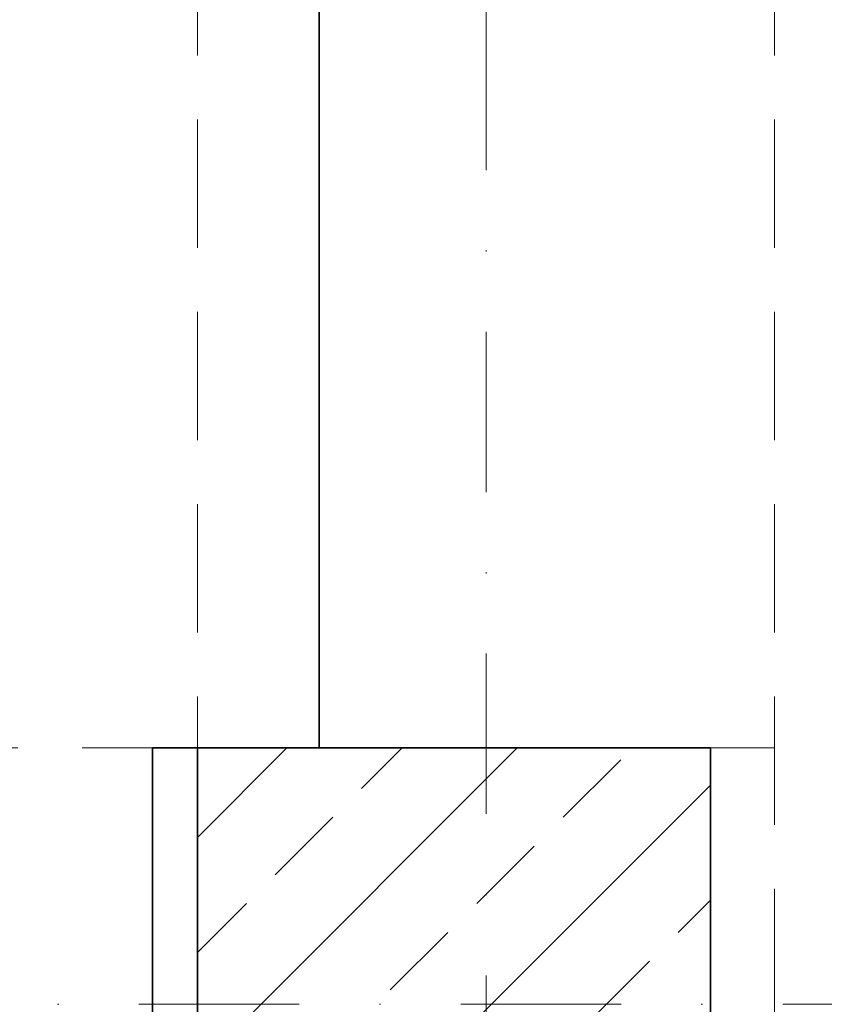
# Model space of a CAD drawing. Header units: millimetres. Extents: x -96593 to 66336, y -23969 to 7139.
# Tile 149 of 256: x -88652 to -88589, y -613 to -536. Entities that reach past the tile are written whole.
import ezdxf

# ---------------------------------------------------------------- set-up
doc = ezdxf.new("R2010")
doc.units = ezdxf.units.MM
doc.linetypes.add('DASHDOT', pattern=[1, 0.5, -0.25, 0, -0.25])
doc.linetypes.add('DASHED', pattern=[0.75, 0.5, -0.25])
for name, color, linetype, lineweight in [('mm_punktwstawienia', 1, 'Continuous', 50), ('PG_KONSTRUKCJA', 5, 'Continuous', 35), ('PG_OSIE', 1, 'DASHDOT', 18), ('PG_PODCIĄGI', 1, 'DASHED', 18), ('PG_SZRAF', 1, 'Continuous', 18), ('PG_ŚCIANY_SŁUPY', 4, 'Continuous', 35)]:
    doc.layers.add(name, color=color, linetype=linetype, lineweight=lineweight)

# ---------------------------------------------------------------- blocks, each defined once
blk = doc.blocks.new('A$C243F7E6F')
at = {"layer": 'PG_SZRAF'}
h = blk.add_hatch(dxfattribs=at)
h.set_pattern_fill('ANSI33', color=256, scale=2)
h.set_pattern_definition([(45, (-6891.598, -2675.306), (-8.980256, 8.980256), []), (45, (-6882.618, -2675.306), (-8.980256, 8.980256), [6.35, -3.175])])
h.paths.add_polyline_path([(0, 0), (40, 0), (40, -40), (0, -40)])
at = {"layer": 'PG_KONSTRUKCJA'}
blk.add_lwpolyline([(0, 0), (40, 0), (40, -40), (0, -40), (0, 0)], dxfattribs=at)
blk = doc.blocks.new('A$C2E197AD3')
at = {"layer": 'PG_OSIE', "color": 252, "ltscale": 25}
for points in [[(2756.343, 3165.556), (2756.343, 314.744)], [(696.174, 1707.5), (2976.416, 1707.5)]]:
    blk.add_lwpolyline(points, dxfattribs=at)
at = {"layer": 'PG_PODCIĄGI', "color": 252, "ltscale": 20}
for points in [[(2733.843, 2946.5), (2733.843, 472.5)], [(2778.843, 2946.5), (2778.843, 472.5)], [(924.843, 1727.5), (2778.843, 1727.5)]]:
    blk.add_lwpolyline(points, dxfattribs=at)
at = {"layer": 'PG_ŚCIANY_SŁUPY', "color": 252}
blk.add_lwpolyline([(2743.343, 2877.5), (2743.343, 2327.5), (2733.843, 2327.5), (2733.843, 2287.5), (2743.343, 2287.5), (2743.343, 1727.5), (2730.343, 1727.5), (2730.343, 1687.5), (2743.343, 1687.5), (2743.343, 1127.5), (2730.343, 1127.5), (2730.343, 1087.5), (2743.343, 1087.5), (2743.343, 536.5), (2730.843, 536.5), (2730.843, 528.5), (2727.343, 528.5), (2727.343, 464.5), (2798.843, 464.5)], dxfattribs=at)
at = {"layer": 'PG_KONSTRUKCJA', "color": 252}
blk.add_blockref('A$C243F7E6F', (2733.843, 1727.5), dxfattribs=at)

msp = doc.modelspace()

# ---------------------------------------------------------------- block references
at = {"layer": 'mm_punktwstawienia', "lineweight": 60}
msp.add_blockref('A$C2E197AD3', (-91372.024, -2320.702), dxfattribs=at)

doc.saveas('drawing.dxf')
